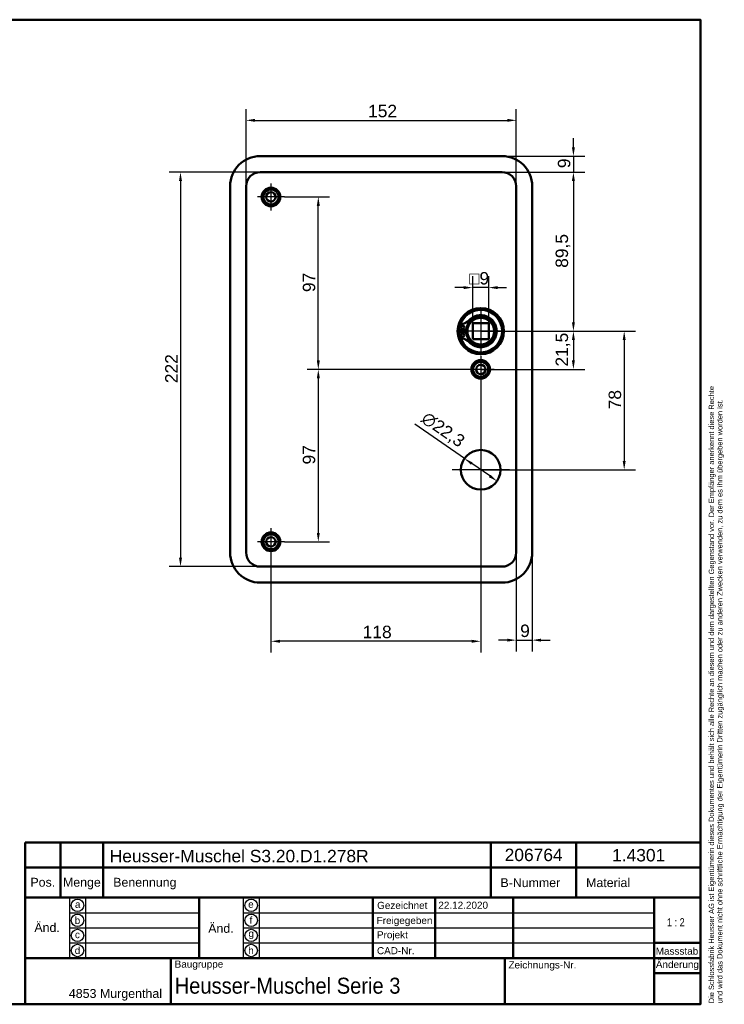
# Model space of a CAD drawing. Header units: millimetres. Extents: x 20 to 833, y 20 to 574.
# Tile 4 of 4: x 437 to 833, y 20 to 574. Entities that reach past the tile are written whole.
import ezdxf
from ezdxf.enums import TextEntityAlignment as Align

# ---------------------------------------------------------------- set-up
doc = ezdxf.new("R2010")
doc.units = ezdxf.units.MM
doc.header["$LTSCALE"] = 2
for name, color, linetype, lineweight in [('Bemaßungen(DIN)', 7, 'Continuous', 25), ('Mittelpunktmarkierung(DIN)', 7, 'Continuous', 25), ('Sichtbare Kanten(DIN)', 7, 'Continuous', 50), ('Skizziergeometrie(DIN)', 7, 'Continuous', 50), ('Skizzierlinie(DIN)', 7, 'Continuous', 25), ('Symbole(DIN)', 7, 'Continuous', 25)]:
    doc.layers.add(name, color=color, linetype=linetype, lineweight=lineweight)
doc.styles.add('Aktuell-DIN', font='arial.ttf')
doc.styles.add('STANDARD-DIN~0', font='arial.ttf')
doc.styles.add('Textstil10', font='arial.ttf')
doc.styles.add('Textstil41', font='arial.ttf', dxfattribs={"width": 0.8})
doc.styles.add('Textstil83', font='arial.ttf', dxfattribs={"width": 0.8})
doc.dimstyles.new('CAD-LAN', dxfattribs={"dimscale": 2, "dimtxt": 3.5, "dimasz": 2.5, "dimexe": 3.175, "dimexo": 0, "dimgap": 0.8, "dimtad": 1, "dimrnd": 1e-08, "dimtxsty": 'STANDARD-DIN~0', "dimcen": 0.09, "dimdle": 10, "dimclrd": 250, "dimclre": 250, "dimclrt": 250, "dimadec": 0, "dimazin": 2, "dimtfac": 1, "dimtmove": 0, "dimatfit": 3, "dimfxl": 1, "dimtolj": 1, "dimtzin": 0, "dimlwd": 25, "dimlwe": 25, "dimarcsym": 0})

# ---------------------------------------------------------------- blocks, each defined once
blk = doc.blocks.new('Ränder Standardrahmen')
at = {"layer": 'Skizziergeometrie(DIN)', "flags": 128}
blk.add_lwpolyline([(10, 10), (10, 287), (410, 287), (410, 10), (10, 10)], dxfattribs=at)
blk = doc.blocks.new('Schriftfelder Heusser')
at = {"layer": 'Skizziergeometrie(DIN)'}
for p, q in [((101, 229.92), (101, 236.92)), ((101, 236.92), (291, 236.92)), ((111, 229.92), (111, 236.92)), ((123, 229.92), (123, 236.92)), ((232, 229.92), (232, 236.92)), ((256, 229.92), (256, 236.92)), ((291, 236.92), (291, 229.92)), ((101, 191.42), (101, 229.92)), ((101, 229.92), (291, 229.92)), ((111, 229.92), (111, 221.42)), ((123, 229.92), (123, 221.42)), ((232, 229.92), (232, 221.42)), ((256, 229.92), (256, 221.42)), ((291, 229.92), (291, 191.42)), ((101, 221.42), (291, 221.42)), ((150, 221.42), (150, 204.42)), ((198.85, 221.42), (198.85, 204.42)), ((216.35, 221.42), (216.35, 204.42)), ((238.35, 221.42), (238.35, 204.42)), ((278, 221.42), (278, 191.42)), ((278, 208.67), (291, 208.67)), ((101, 204.42), (291, 204.42)), ((142, 204.42), (142, 191.42)), ((236, 204.42), (236, 191.42)), ((278, 200.17), (291, 200.17)), ((291, 191.42), (101, 191.42))]:
    blk.add_line(p, q, dxfattribs=at)
at = {"layer": 'Skizzierlinie(DIN)'}
for p, q in [((113.5, 221.42), (113.5, 204.42)), ((118, 221.42), (118, 204.42)), ((162.35, 221.42), (162.35, 204.42)), ((166.85, 221.42), (166.85, 204.42)), ((113.5, 217.17), (150, 217.17)), ((162.35, 217.17), (278, 217.17)), ((113.5, 212.92), (150, 212.92)), ((162.35, 212.92), (278, 212.92)), ((113.5, 208.67), (150, 208.67)), ((162.35, 208.67), (278, 208.67))]:
    blk.add_line(p, q, dxfattribs=at)
for centre in [(115.75, 219.25), (164.6, 219.25), (115.75, 215.04), (164.6, 215.04), (115.75, 210.79), (164.6, 210.79), (115.75, 206.54), (164.6, 206.54)]:
    blk.add_circle(centre, 1.75, dxfattribs=at)
at = {"layer": 'Symbole(DIN)', "color": 7, "insert": (293.33, 191.7), "char_height": 1.5, "width": 182.3003, "attachment_point": 1, "rotation": 90, "line_spacing_factor": 0.944221, "style": 'Aktuell-DIN'}
blk.add_mtext('\\fArial|b0|i0;\\H1.5000;Die Schlossfabrik Heusser AG ist Eigentümerin dieses Dokumentes und behält sich alle Rechte an diesem und dem dargestellten Gegenstand vor. Der Empfänger anerkennt diese Rechte\\Pund wird das Dokument nicht ohne schriftliche Ermächtigung der Eigentümerin Dritten zugänglich machen oder zu anderen Zwecken verwenden, zu dem es ihm übergeben worden ist.\\P ', dxfattribs=at)
at = {"layer": 'Symbole(DIN)', "color": 179, "true_color": 0x262659, "style": 'Aktuell-DIN'}
for s, insert, char_height, attachment_point in [('B-Nummer', (234.74, 225.62), 2.489, 4), ('Material', (265.02, 225.62), 2.489, 5), ('Pos.', (106, 227), 2.489, 2), ('Menge', (117, 227), 2.489, 2), ('Benennung', (125.81, 225.38), 2.489, 4), ('\\fArial|b0|i0;a', (115.81, 219.53), 2, 5), ('\\fArial|b0|i0;e', (164.54, 219.53), 2, 5), ('\\fArial|b0|i0;Gezeichnet', (200.05, 219.23), 2, 4), ('\\fArial|b0|i0;b', (115.75, 215), 2, 5), ('\\fArial|b0|i0;f', (164.55, 215.06), 2, 5), ('\\fArial|b0|i0;Freigegeben', (199.92, 216), 2, 1), ('\\fArial|b0|i0;c', (115.75, 211.01), 2, 5), ('\\fArial|b0|i0;g', (164.63, 211.05), 2, 5), ('\\fArial|b0|i0;Projekt', (200, 211.98), 2, 1), ('\\fArial|b0|i0;d', (115.76, 206.55), 2, 5), ('\\fArial|b0|i0;h', (164.55, 206.57), 2, 5), ('\\fArial|b0|i0;CAD-Nr.', (200, 207.5), 2, 1), ('\\fArial|b0|i0;\\H2.0000;Massstab', (284.39, 206.37), 2, 5), ('\\fArial|b0|i0;\\H2.0000;Baugruppe', (143.1, 203.73), 2, 1), ('\\fArial|b0|i0;Zeichnungs-Nr.', (237, 203.5), 2, 1), ('\\fArial|b0|i0;\\H2.5000;4853 Murgenthal', (113.33, 192.46), 2.5, 7)]:
    blk.add_mtext(s, dxfattribs=dict(at, insert=insert, char_height=char_height, attachment_point=attachment_point))
at = {"layer": 'Symbole(DIN)', "color": 179, "true_color": 0x262659, "attachment_point": 5, "style": 'Aktuell-DIN'}
for s, insert, char_height, width in [('Änd.', (107.21, 213), 2.489, 12.3494), ('Änd.', (156.12, 212.76), 2.489, 12.3494), ('\\fArial|b0|i0;Änderung', (284.51, 202.33), 2, 12.1143)]:
    blk.add_mtext(s, dxfattribs=dict(at, insert=insert, char_height=char_height, width=width))
at = {"layer": 'Symbole(DIN)', "color": 7, "insert": (143.1, 196.62), "char_height": 4.5, "width": 90.18, "attachment_point": 4, "style": 'Aktuell-DIN'}
blk.add_mtext('\\fArial|b0|i0;\\W0.90;\\H4.5000;Heusser-Muschel Serie 3', dxfattribs=at)
at = {"layer": 'Symbole(DIN)', "color": 179, "true_color": 0x262659, "style": 'Textstil10'}
blk.add_attdef('ERSTELLUNGSDATUM_001', (217.26, 218.29), '', height=2, dxfattribs=at)
at = {"layer": 'Symbole(DIN)', "color": 179, "true_color": 0x262659}
for tag, height, style, p in [('AUTOR', 2.49, 'Aktuell-DIN', (240.03, 219.26)), ('KONTROLLDATUM', 2, 'Textstil10', (217.42, 215.04)), ('KONTROLLIERT_VON', 2, 'Textstil10', (239.98, 215.05))]:
    blk.add_attdef(tag, text='', height=height, dxfattribs=dict(at, style=style)).set_placement(p, align=Align.MIDDLE_LEFT)
at = {"layer": 'Symbole(DIN)', "color": 7, "style": 'Textstil83', "width": 0.8}
blk.add_attdef('Anfänglicher_Ansichtsmaßstab_001', (281.57, 213.34), '', height=2.3, dxfattribs=at)
at = {"layer": 'Symbole(DIN)', "color": 179, "true_color": 0x262659, "style": 'Textstil10'}
blk.add_attdef('PROJEKT', text='', height=2, dxfattribs=at).set_placement((217.77, 209.72), align=Align.BOTTOM_LEFT)
at = {"layer": 'Symbole(DIN)', "color": 7, "style": 'Textstil41', "width": 0.8}
blk.add_attdef('STATUS', text='', height=5, dxfattribs=at).set_placement((284.53, 195.86), align=Align.MIDDLE_CENTER)
blk = doc.blocks.new('*D8')
at = {"layer": 'Bemaßungen(DIN)', "color": 250, "linetype": 'Continuous', "lineweight": 25, "true_color": 0x3f3f3f, "transparency": 16777216}
for p, q in [((564.37, 480.26), (564.37, 523.72)), ((716.37, 480.26), (716.37, 523.72)), ((569.37, 517.37), (711.37, 517.37))]:
    blk.add_line(p, q, dxfattribs=at)
at = {"layer": 'Bemaßungen(DIN)', "color": 250, "linetype": 'Continuous', "true_color": 0x3f3f3f, "transparency": 16777216}
for points in [[(569.37, 518.2), (569.37, 516.54), (564.37, 517.37)], [(711.37, 518.2), (711.37, 516.54), (716.37, 517.37)]]:
    blk.add_solid(points, dxfattribs=at)
at = {"layer": 'Defpoints', "color": 0, "linetype": 'Continuous', "transparency": 16777216}
for p in [(716.37, 517.37), (564.37, 480.26), (716.37, 480.26)]:
    blk.add_point(p, dxfattribs=at)
at = {"layer": 'Bemaßungen(DIN)', "color": 250, "linetype": 'Continuous', "lineweight": 25, "true_color": 0x3f3f3f, "transparency": 16777216, "insert": (633, 526.12), "char_height": 7, "attachment_point": 1, "style": 'STANDARD-DIN~0'}
blk.add_mtext('\\A1;152', dxfattribs=at)
blk = doc.blocks.new('*D9')
at = {"layer": 'Bemaßungen(DIN)', "color": 250, "linetype": 'Continuous', "lineweight": 25, "true_color": 0x3f3f3f, "transparency": 16777216}
for p, q in [((572.37, 488.26), (521.11, 488.26)), ((527.46, 483.26), (527.46, 271.26)), ((572.37, 266.26), (521.11, 266.26))]:
    blk.add_line(p, q, dxfattribs=at)
at = {"layer": 'Bemaßungen(DIN)', "color": 250, "linetype": 'Continuous', "true_color": 0x3f3f3f, "transparency": 16777216}
for points in [[(526.63, 483.26), (528.3, 483.26), (527.46, 488.26)], [(526.63, 271.26), (528.3, 271.26), (527.46, 266.26)]]:
    blk.add_solid(points, dxfattribs=at)
at = {"layer": 'Defpoints', "color": 0, "linetype": 'Continuous', "transparency": 16777216}
for p in [(572.37, 488.26), (527.46, 266.26), (572.37, 266.26)]:
    blk.add_point(p, dxfattribs=at)
at = {"layer": 'Bemaßungen(DIN)', "color": 250, "linetype": 'Continuous', "lineweight": 25, "true_color": 0x3f3f3f, "transparency": 16777216, "insert": (518.84, 369.5), "char_height": 7, "attachment_point": 1, "rotation": 90, "style": 'STANDARD-DIN~0'}
blk.add_mtext('\\A1;222', dxfattribs=at)
blk = doc.blocks.new('*D10')
at = {"layer": 'Bemaßungen(DIN)', "color": 250, "linetype": 'Continuous', "lineweight": 25, "true_color": 0x3f3f3f, "transparency": 16777216}
for p, q in [((708.37, 488.26), (754.87, 488.26)), ((748.52, 483.26), (748.52, 403.76)), ((696.37, 398.76), (754.87, 398.76))]:
    blk.add_line(p, q, dxfattribs=at)
at = {"layer": 'Bemaßungen(DIN)', "color": 250, "linetype": 'Continuous', "true_color": 0x3f3f3f, "transparency": 16777216}
for points in [[(747.68, 483.26), (749.35, 483.26), (748.52, 488.26)], [(747.68, 403.76), (749.35, 403.76), (748.52, 398.76)]]:
    blk.add_solid(points, dxfattribs=at)
at = {"layer": 'Defpoints', "color": 0, "linetype": 'Continuous', "transparency": 16777216}
for p in [(708.37, 488.26), (696.37, 398.76), (748.52, 398.76)]:
    blk.add_point(p, dxfattribs=at)
at = {"layer": 'Bemaßungen(DIN)', "color": 250, "linetype": 'Continuous', "lineweight": 25, "true_color": 0x3f3f3f, "transparency": 16777216, "insert": (738.5, 434.39), "char_height": 7, "attachment_point": 1, "rotation": 90, "style": 'STANDARD-DIN~0'}
blk.add_mtext('\\A1;89,5', dxfattribs=at)
blk = doc.blocks.new('*D11')
at = {"layer": 'Bemaßungen(DIN)', "color": 250, "linetype": 'Continuous', "lineweight": 25, "true_color": 0x3f3f3f, "transparency": 16777216}
for p, q in [((696.37, 398.76), (754.87, 398.76)), ((748.52, 393.76), (748.52, 382.26)), ((696.37, 377.26), (754.87, 377.26))]:
    blk.add_line(p, q, dxfattribs=at)
at = {"layer": 'Bemaßungen(DIN)', "color": 250, "linetype": 'Continuous', "true_color": 0x3f3f3f, "transparency": 16777216}
for points in [[(747.68, 393.76), (749.35, 393.76), (748.52, 398.76)], [(747.68, 382.26), (749.35, 382.26), (748.52, 377.26)]]:
    blk.add_solid(points, dxfattribs=at)
at = {"layer": 'Defpoints', "color": 0, "linetype": 'Continuous', "transparency": 16777216}
for p in [(696.37, 398.76), (696.37, 377.26), (748.52, 377.26)]:
    blk.add_point(p, dxfattribs=at)
at = {"layer": 'Bemaßungen(DIN)', "color": 250, "linetype": 'Continuous', "lineweight": 25, "true_color": 0x3f3f3f, "transparency": 16777216, "insert": (738.5, 378.83), "char_height": 7, "attachment_point": 1, "rotation": 90, "style": 'STANDARD-DIN~0'}
blk.add_mtext('\\A1;21,5', dxfattribs=at)
blk = doc.blocks.new('*D12')
at = {"layer": 'Bemaßungen(DIN)', "color": 250, "linetype": 'Continuous', "lineweight": 25, "true_color": 0x3f3f3f, "transparency": 16777216}
for p, q in [((696.37, 398.76), (783.43, 398.76)), ((777.08, 393.76), (777.08, 325.76)), ((696.37, 320.76), (783.43, 320.76))]:
    blk.add_line(p, q, dxfattribs=at)
at = {"layer": 'Bemaßungen(DIN)', "color": 250, "linetype": 'Continuous', "true_color": 0x3f3f3f, "transparency": 16777216}
for points in [[(776.25, 393.76), (777.92, 393.76), (777.08, 398.76)], [(776.25, 325.76), (777.92, 325.76), (777.08, 320.76)]]:
    blk.add_solid(points, dxfattribs=at)
at = {"layer": 'Defpoints', "color": 0, "linetype": 'Continuous', "transparency": 16777216}
for p in [(696.37, 398.76), (696.37, 320.76), (777.08, 320.76)]:
    blk.add_point(p, dxfattribs=at)
at = {"layer": 'Bemaßungen(DIN)', "color": 250, "linetype": 'Continuous', "lineweight": 25, "true_color": 0x3f3f3f, "transparency": 16777216, "insert": (768.33, 354.77), "char_height": 7, "attachment_point": 1, "rotation": 90, "style": 'STANDARD-DIN~0'}
blk.add_mtext('\\A1;78', dxfattribs=at)
blk = doc.blocks.new('*D13')
at = {"layer": 'Bemaßungen(DIN)', "color": 250, "linetype": 'Continuous', "lineweight": 25, "true_color": 0x3f3f3f, "transparency": 16777216}
for p, q in [((586.02, 474.26), (611.35, 474.26)), ((605, 382.26), (605, 469.26)), ((696.37, 377.26), (598.65, 377.26))]:
    blk.add_line(p, q, dxfattribs=at)
at = {"layer": 'Bemaßungen(DIN)', "color": 250, "linetype": 'Continuous', "true_color": 0x3f3f3f, "transparency": 16777216}
for points in [[(604.17, 469.26), (605.84, 469.26), (605, 474.26)], [(604.17, 382.26), (605.84, 382.26), (605, 377.26)]]:
    blk.add_solid(points, dxfattribs=at)
at = {"layer": 'Defpoints', "color": 0, "linetype": 'Continuous', "transparency": 16777216}
for p in [(586.02, 474.26), (605, 474.26), (696.37, 377.26)]:
    blk.add_point(p, dxfattribs=at)
at = {"layer": 'Bemaßungen(DIN)', "color": 250, "linetype": 'Continuous', "lineweight": 25, "true_color": 0x3f3f3f, "transparency": 16777216, "insert": (596.25, 420.74), "char_height": 7, "attachment_point": 1, "rotation": 90, "style": 'STANDARD-DIN~0'}
blk.add_mtext('\\A1;97', dxfattribs=at)
blk = doc.blocks.new('*D14')
at = {"layer": 'Bemaßungen(DIN)', "color": 250, "linetype": 'Continuous', "lineweight": 25, "true_color": 0x3f3f3f, "transparency": 16777216}
for p, q in [((696.37, 377.26), (598.65, 377.26)), ((605, 372.26), (605, 285.26)), ((586.02, 280.26), (611.35, 280.26))]:
    blk.add_line(p, q, dxfattribs=at)
at = {"layer": 'Bemaßungen(DIN)', "color": 250, "linetype": 'Continuous', "true_color": 0x3f3f3f, "transparency": 16777216}
for points in [[(604.17, 372.26), (605.84, 372.26), (605, 377.26)], [(604.17, 285.26), (605.84, 285.26), (605, 280.26)]]:
    blk.add_solid(points, dxfattribs=at)
at = {"layer": 'Defpoints', "color": 0, "linetype": 'Continuous', "transparency": 16777216}
for p in [(696.37, 377.26), (586.02, 280.26), (605, 280.26)]:
    blk.add_point(p, dxfattribs=at)
at = {"layer": 'Bemaßungen(DIN)', "color": 250, "linetype": 'Continuous', "lineweight": 25, "true_color": 0x3f3f3f, "transparency": 16777216, "insert": (596.25, 323.74), "char_height": 7, "attachment_point": 1, "rotation": 90, "style": 'STANDARD-DIN~0'}
blk.add_mtext('\\A1;97', dxfattribs=at)
blk = doc.blocks.new('*D15')
at = {"layer": 'Bemaßungen(DIN)', "color": 250, "linetype": 'Continuous', "lineweight": 25, "true_color": 0x3f3f3f, "transparency": 16777216}
for p, q in [((696.37, 369.61), (696.37, 217.91)), ((578.37, 272.61), (578.37, 217.91)), ((691.37, 224.26), (583.37, 224.26))]:
    blk.add_line(p, q, dxfattribs=at)
at = {"layer": 'Bemaßungen(DIN)', "color": 250, "linetype": 'Continuous', "true_color": 0x3f3f3f, "transparency": 16777216}
for points in [[(583.37, 225.09), (583.37, 223.43), (578.37, 224.26)], [(691.37, 225.09), (691.37, 223.43), (696.37, 224.26)]]:
    blk.add_solid(points, dxfattribs=at)
at = {"layer": 'Defpoints', "color": 0, "linetype": 'Continuous', "transparency": 16777216}
for p in [(696.37, 369.61), (578.37, 272.61), (578.37, 224.26)]:
    blk.add_point(p, dxfattribs=at)
at = {"layer": 'Bemaßungen(DIN)', "color": 250, "linetype": 'Continuous', "lineweight": 25, "true_color": 0x3f3f3f, "transparency": 16777216, "insert": (629.96, 233.01), "char_height": 7, "attachment_point": 1, "style": 'STANDARD-DIN~0'}
blk.add_mtext('\\A1;118', dxfattribs=at)
blk = doc.blocks.new('*D16')
at = {"layer": 'Bemaßungen(DIN)', "color": 250, "linetype": 'Continuous', "lineweight": 25, "true_color": 0x3f3f3f, "transparency": 16777216}
for p, q in [((716.37, 274.26), (716.37, 218.55)), ((725.37, 274.26), (725.37, 218.55)), ((711.37, 224.9), (706.37, 224.9)), ((716.37, 224.9), (725.37, 224.9)), ((730.37, 224.9), (735.37, 224.9))]:
    blk.add_line(p, q, dxfattribs=at)
at = {"layer": 'Bemaßungen(DIN)', "color": 250, "linetype": 'Continuous', "true_color": 0x3f3f3f, "transparency": 16777216}
for points in [[(711.37, 225.74), (711.37, 224.07), (716.37, 224.9)], [(730.37, 225.74), (730.37, 224.07), (725.37, 224.9)]]:
    blk.add_solid(points, dxfattribs=at)
at = {"layer": 'Defpoints', "color": 0, "linetype": 'Continuous', "transparency": 16777216}
for p in [(716.37, 274.26), (725.37, 274.26), (725.37, 224.9)]:
    blk.add_point(p, dxfattribs=at)
at = {"layer": 'Bemaßungen(DIN)', "color": 250, "linetype": 'Continuous', "lineweight": 25, "true_color": 0x3f3f3f, "transparency": 16777216, "insert": (718.57, 233.65), "char_height": 7, "attachment_point": 1, "style": 'STANDARD-DIN~0'}
blk.add_mtext('\\A1;9', dxfattribs=at)
blk = doc.blocks.new('*D17')
at = {"layer": 'Bemaßungen(DIN)', "color": 250, "linetype": 'Continuous', "lineweight": 25, "true_color": 0x3f3f3f, "transparency": 16777216}
for p, q in [((748.52, 502.26), (748.52, 507.26)), ((708.37, 497.26), (754.87, 497.26)), ((748.52, 497.26), (748.52, 488.26)), ((708.37, 488.26), (754.87, 488.26)), ((748.52, 483.26), (748.52, 478.26))]:
    blk.add_line(p, q, dxfattribs=at)
at = {"layer": 'Bemaßungen(DIN)', "color": 250, "linetype": 'Continuous', "true_color": 0x3f3f3f, "transparency": 16777216}
for points in [[(747.68, 502.26), (749.35, 502.26), (748.52, 497.26)], [(747.68, 483.26), (749.35, 483.26), (748.52, 488.26)]]:
    blk.add_solid(points, dxfattribs=at)
at = {"layer": 'Defpoints', "color": 0, "linetype": 'Continuous', "transparency": 16777216}
for p in [(708.37, 497.26), (708.37, 488.26), (748.52, 488.26)]:
    blk.add_point(p, dxfattribs=at)
at = {"layer": 'Bemaßungen(DIN)', "color": 250, "linetype": 'Continuous', "lineweight": 25, "true_color": 0x3f3f3f, "transparency": 16777216, "insert": (739.77, 490.46), "char_height": 7, "attachment_point": 1, "rotation": 90, "style": 'STANDARD-DIN~0'}
blk.add_mtext('\\A1;9', dxfattribs=at)
blk = doc.blocks.new('*D18')
at = {"layer": 'Bemaßungen(DIN)', "color": 250, "linetype": 'Continuous', "lineweight": 25, "true_color": 0x3f3f3f, "transparency": 16777216}
for p, q in [((687.2, 327.1), (659.25, 346.45)), ((701.43, 317.26), (691.31, 324.26))]:
    blk.add_line(p, q, dxfattribs=at)
at = {"layer": 'Bemaßungen(DIN)', "color": 250, "linetype": 'Continuous', "true_color": 0x3f3f3f, "transparency": 16777216}
for points in [[(691.79, 324.94), (690.84, 323.57), (687.2, 327.1)], [(701.9, 317.94), (700.95, 316.57), (705.54, 314.41)]]:
    blk.add_solid(points, dxfattribs=at)
at = {"layer": 'Defpoints', "color": 0, "linetype": 'Continuous', "transparency": 16777216}
for p in [(687.2, 327.1), (705.54, 314.41)]:
    blk.add_point(p, dxfattribs=at)
at = {"layer": 'Bemaßungen(DIN)', "color": 250, "linetype": 'Continuous', "lineweight": 25, "true_color": 0x3f3f3f, "transparency": 16777216, "insert": (666.39, 353.96), "char_height": 7, "attachment_point": 1, "rotation": 325.3145, "style": 'STANDARD-DIN~0'}
blk.add_mtext('\\A1;∅22,3', dxfattribs=at)
blk = doc.blocks.new('*D19')
at = {"layer": 'Bemaßungen(DIN)', "color": 250, "linetype": 'Continuous', "lineweight": 25, "true_color": 0x3f3f3f, "transparency": 16777216}
for p, q in [((691.87, 403.26), (691.87, 429.61)), ((700.87, 403.26), (700.87, 429.61)), ((686.87, 423.26), (681.87, 423.26)), ((700.87, 423.26), (691.87, 423.26)), ((705.87, 423.26), (710.87, 423.26))]:
    blk.add_line(p, q, dxfattribs=at)
at = {"layer": 'Bemaßungen(DIN)', "color": 250, "linetype": 'Continuous', "true_color": 0x3f3f3f, "transparency": 16777216}
for points in [[(686.87, 424.09), (686.87, 422.43), (691.87, 423.26)], [(705.87, 424.09), (705.87, 422.43), (700.87, 423.26)]]:
    blk.add_solid(points, dxfattribs=at)
at = {"layer": 'Defpoints', "color": 0, "linetype": 'Continuous', "transparency": 16777216}
for p in [(691.87, 423.26), (691.87, 403.26), (700.87, 403.26)]:
    blk.add_point(p, dxfattribs=at)
at = {"layer": 'Bemaßungen(DIN)', "color": 250, "linetype": 'Continuous', "lineweight": 25, "true_color": 0x3f3f3f, "transparency": 16777216, "insert": (690, 432.01), "char_height": 7, "attachment_point": 1, "style": 'STANDARD-DIN~0'}
blk.add_mtext('\\A1;\\fAIGDT|b0|i0;\\H7.0000;o\\fArial|b0|i0;\\H7.0000;9', dxfattribs=at)

msp = doc.modelspace()

# ---------------------------------------------------------------- linework, layer by layer
at = {"layer": 'Mittelpunktmarkierung(DIN)', "linetype": 'Continuous'}
for p, q in [((578.3708, 481.9085), (578.3708, 466.6085)), ((586.0208, 474.2585), (570.7208, 474.2585)), ((696.3708, 411.2585), (696.3708, 386.2585)), ((708.8708, 398.7585), (683.8708, 398.7585)), ((696.3708, 384.9085), (696.3708, 369.6085)), ((704.0208, 377.2585), (688.7208, 377.2585)), ((696.3708, 336.9085), (696.3708, 304.6085)), ((712.5208, 320.7585), (680.2208, 320.7585)), ((578.3708, 287.9085), (578.3708, 272.6085)), ((586.0208, 280.2585), (570.7208, 280.2585))]:
    msp.add_line(p, q, dxfattribs=at)
at = {"layer": 'Sichtbare Kanten(DIN)'}
for p, q in [((572.3708, 497.2585), (708.3708, 497.2585)), ((708.3708, 488.2585), (572.3708, 488.2585)), ((555.3708, 274.2585), (555.3708, 480.2585)), ((564.3708, 480.2585), (564.3708, 274.2585)), ((716.3708, 274.2585), (716.3708, 480.2585)), ((725.3708, 480.2585), (725.3708, 274.2585)), ((684.4629, 399.3752), (684.4629, 400.7597)), ((688.1629, 399.3752), (684.4629, 399.3752)), ((691.8708, 403.2585), (691.8708, 394.2585)), ((700.8708, 403.2585), (691.8708, 403.2585)), ((700.8708, 394.2585), (700.8708, 403.2585)), ((684.4629, 398.1418), (688.1629, 398.1418)), ((684.4629, 396.7574), (684.4629, 398.1418)), ((691.8708, 394.2585), (700.8708, 394.2585)), ((572.3708, 266.2585), (708.3708, 266.2585)), ((708.3708, 257.2585), (572.3708, 257.2585))]:
    msp.add_line(p, q, dxfattribs=at)
for centre, radius in [((578.3708, 474.2585), 5.25), ((578.3708, 474.2585), 4.25), ((578.3708, 474.2585), 2.65), ((696.3708, 398.7585), 13), ((696.3708, 398.7585), 12.5), ((696.3708, 398.7585), 8), ((696.3708, 398.7585), 7.5), ((686.3129, 400.9902), 0.85), ((686.3129, 396.5268), 0.85), ((696.3708, 377.2585), 5.25), ((696.3708, 377.2585), 4.25), ((696.3708, 377.2585), 2.65), ((696.3708, 320.7585), 11.15), ((578.3708, 280.2585), 5.25), ((578.3708, 280.2585), 4.25), ((578.3708, 280.2585), 2.65)]:
    msp.add_circle(centre, radius, dxfattribs=at)
for centre, radius, start, end in [((572.3708, 480.2585), 17, 90, 180), ((708.3708, 480.2585), 17, 0, 90), ((572.3708, 480.2585), 8, 90, 180), ((708.3708, 480.2585), 8, 0, 90), ((696.3708, 398.7585), 12, 194.792103, 165.207897), ((683.7229, 411.1285), 8.7248, 284.802191, 315.63645), ((695.6375, 398.7585), 7.5, 130.969453, 175.283689), ((696.3708, 398.7585), 9, 220.903341, 139.096659), ((696.3708, 398.7585), 8.9667, 224.36355, 135.63645), ((696.3708, 398.7585), 12, 172.898271, 187.101729), ((686.4629, 400.7597), 2, 104.802191, 180), ((696.3708, 398.7585), 9, 176.0711, 183.9289), ((696.3708, 398.7585), 8.2, 163.43926, 196.56074), ((686.4629, 396.7574), 2, 180, 255.197809), ((683.7229, 386.3885), 8.7248, 44.36355, 75.197809), ((695.6375, 398.7585), 7.5, 184.716311, 229.030547), ((572.3708, 274.2585), 17, 180, 270), ((572.3708, 274.2585), 8, 180, 270), ((708.3708, 274.2585), 8, 270, 0), ((708.3708, 274.2585), 17, 270, 0)]:
    msp.add_arc(centre, radius, start, end, dxfattribs=at)

# ---------------------------------------------------------------- block references
at = {"xscale": 2, "yscale": 2, "zscale": 2}
msp.add_blockref('Ränder Standardrahmen', (0, 0), dxfattribs=at)
msp.add_blockref('Schriftfelder Heusser', (238, -362.8333), dxfattribs=at).add_auto_attribs({'ERSTELLUNGSDATUM_001': '22.12.2020', 'Anfänglicher_Ansichtsmaßstab_001': '1 : 2'})

# ---------------------------------------------------------------- texts
at = {"layer": 'Symbole(DIN)', "color": 7, "char_height": 7, "attachment_point": 1, "style": 'Aktuell-DIN'}
for s, insert, width in [('{\\fArial|b0|i0;\\H7.0000;Heusser-Muschel S3.20.D1.278R}', (487.6588, 106.9058), 145.655489), ('{\\fArial|b0|i0;\\H7.0000;206764}', (709.8296, 107.5797), 32.620428), ('{\\fArial|b0|i0;\\H7.0000;1.4301}', (770.274, 107.4007), 29.899392)]:
    msp.add_mtext(s, dxfattribs=dict(at, insert=insert, width=width))

# ---------------------------------------------------------------- dimensions: what is measured, and where the dimension line sits
at = {"layer": 'Bemaßungen(DIN)', "color": 250, "linetype": 'Continuous', "lineweight": 25, "true_color": 0x3f3f3f}
for base, p1, p2, angle, override, picture, middle in [((716.3708, 517.3708), (564.3708, 480.2585), (716.3708, 480.2585), 180, {"dimgap": 0.8, "dimdec": 2, "dimtol": 0, "dimlim": 0, "dimtp": 0, "dimtm": 0, "dimtdec": 2, "dimtofl": 0, "dimatfit": 1}, '*D8', (640.3708, 517.3708)), ((748.5158, 488.2585), (708.3708, 497.2585), (708.3708, 488.2585), 270, {"dimgap": 0.8, "dimdec": 2, "dimtol": 0, "dimlim": 0, "dimtp": 0, "dimtm": 0, "dimtdec": 2, "dimtofl": 1, "dimatfit": 1}, '*D17', (748.5158, 492.7585)), ((527.4648, 266.2585), (572.3708, 488.2585), (572.3708, 266.2585), 90, {"dimgap": 0.8, "dimdec": 2, "dimtol": 0, "dimlim": 0, "dimtp": 0, "dimtm": 0, "dimtdec": 2, "dimtofl": 0, "dimatfit": 1}, '*D9', (527.4648, 377.2585)), ((748.5158, 398.7585), (708.3708, 488.2585), (696.3708, 398.7585), 90, {"dimgap": 0.8, "dimdec": 2, "dimtol": 0, "dimlim": 0, "dimtp": 0, "dimtm": 0, "dimtdec": 2, "dimtofl": 0, "dimatfit": 1}, '*D10', (748.5158, 443.5085)), ((605.0027, 474.2585), (696.3708, 377.2585), (586.0208, 474.2585), 90, {"dimgap": 0.8, "dimdec": 2, "dimtol": 0, "dimlim": 0, "dimtp": 0, "dimtm": 0, "dimtdec": 2, "dimtofl": 0, "dimatfit": 1}, '*D13', (605.0027, 425.7585)), ((748.5158, 377.2585), (696.3708, 398.7585), (696.3708, 377.2585), 90, {"dimgap": 0.8, "dimdec": 2, "dimtol": 0, "dimlim": 0, "dimtp": 0, "dimtm": 0, "dimtdec": 2, "dimtofl": 0, "dimatfit": 1}, '*D11', (748.5158, 388.0085)), ((777.0824, 320.7585), (696.3708, 398.7585), (696.3708, 320.7585), 90, {"dimgap": 0.8, "dimdec": 2, "dimtol": 0, "dimlim": 0, "dimtp": 0, "dimtm": 0, "dimtdec": 2, "dimtofl": 0, "dimatfit": 1}, '*D12', (777.0824, 359.7585)), ((605.0027, 280.2585), (696.3708, 377.2585), (586.0208, 280.2585), 90, {"dimgap": 0.8, "dimdec": 2, "dimtol": 0, "dimlim": 0, "dimtp": 0, "dimtm": 0, "dimtdec": 2, "dimtofl": 0, "dimatfit": 1}, '*D14', (605.0027, 328.7585)), ((578.3708, 224.2585), (696.3708, 369.6085), (578.3708, 272.6085), 180, {"dimgap": 0.8, "dimdec": 2, "dimtol": 0, "dimlim": 0, "dimtp": 0, "dimtm": 0, "dimtdec": 2, "dimtofl": 0, "dimatfit": 1}, '*D15', (637.3708, 224.2585))]:
    dim = msp.add_linear_dim(base=base, p1=p1, p2=p2, angle=angle, dimstyle='CAD-LAN', override=override, dxfattribs=at)
    dim.commit()
    dim.dimension.update_dxf_attribs({"geometry": picture, "text_midpoint": middle, "dimtype": 160})
dim = msp.add_linear_dim(base=(691.8708, 423.2585), p1=(700.8708, 403.2585), p2=(691.8708, 403.2585), angle=180, text='\\fAIGDT|b0|i0;\\H7.0000;o\\fArial|b0|i0;\\H7.0000;<>', dimstyle='CAD-LAN', override={"dimgap": 0.8, "dimdec": 2, "dimtol": 0, "dimlim": 0, "dimtp": 0, "dimtm": 0, "dimtdec": 2, "dimtofl": 1, "dimatfit": 1}, dxfattribs=at)
dim.commit()
dim.dimension.update_dxf_attribs({"geometry": '*D19', "text_midpoint": (696.3708, 423.2585), "dimtype": 160})
dim = msp.add_diameter_dim_2p(p1=(705.5393, 314.4134), p2=(687.2023, 327.1037), dimstyle='CAD-LAN', override={"dimgap": 0.8, "dimdec": 2, "dimlfac": 1, "dimtol": 0, "dimlim": 0, "dimtp": 0, "dimtm": 0, "dimtdec": 2, "dimatfit": 2}, dxfattribs=at)
dim.commit()
dim.dimension.update_dxf_attribs({"geometry": '*D18', "text_midpoint": (671.1682, 338.2002), "dimtype": 163})
dim = msp.add_linear_dim(base=(725.3708, 224.9034), p1=(716.3708, 274.2585), p2=(725.3708, 274.2585), dimstyle='CAD-LAN', override={"dimgap": 0.8, "dimdec": 2, "dimtol": 0, "dimlim": 0, "dimtp": 0, "dimtm": 0, "dimtdec": 2, "dimtofl": 1, "dimatfit": 1}, dxfattribs=at)
dim.commit()
dim.dimension.update_dxf_attribs({"geometry": '*D16', "text_midpoint": (720.8708, 224.9034), "dimtype": 160})

doc.saveas('drawing.dxf')
